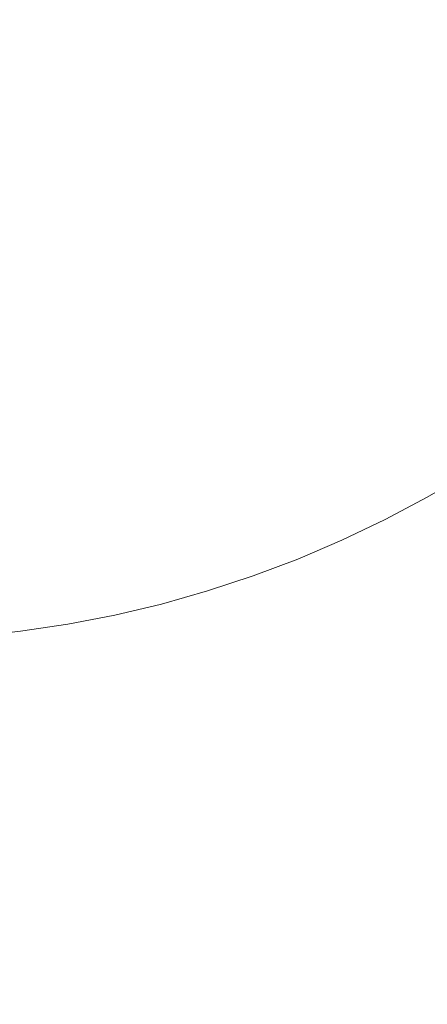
# Model space of a CAD drawing. Header units: centimetres. Extents: x -26 to 27.3, y -23.4 to -21.6.
# Tile 126 of 206: x 9.222 to 9.2581, y -22.9921 to -22.9049. Entities that reach past the tile are written whole.
import ezdxf

# ---------------------------------------------------------------- set-up
doc = ezdxf.new("R2010")
doc.units = ezdxf.units.CM
doc.header["$LTSCALE"] = 2.54
doc.layers.add('Lucido design-1', color=7, linetype='Continuous')

# ---------------------------------------------------------------- blocks, each defined once
blk = doc.blocks.new('Gruppo-4-1')
at = {"color": 7, "linetype": 'Continuous', "lineweight": 9}
blk.add_3dface([(-25.890647, -21.659888, -9.381992), (-25.890647, -23.259888, -9.381992), (27.209353, -23.259888, -9.381992), (27.209353, -21.659888, -9.381992)], dxfattribs=at)
for points, invisible_edges in [([(-7.990647, -22.859888, -9.781992), (-7.990647, -21.659888, -9.781992), (9.309353, -21.659888, -9.781992), (9.209353, -22.959888, -9.781992)], 12), ([(9.209353, -22.959888, -9.781992), (9.309353, -21.659888, -9.781992), (9.309353, -22.859888, -9.781992)], 9), ([(9.209353, -22.959888, -9.781992), (9.309353, -22.859888, -9.781992), (9.309263, -22.864132, -9.781992)], 9), ([(9.309263, -22.864132, -9.781992), (9.308993, -22.868369, -9.781992), (9.308543, -22.87259, -9.781992), (9.209353, -22.959888, -9.781992)], 12), ([(9.209353, -22.959888, -9.781992), (9.308543, -22.87259, -9.781992), (9.307915, -22.876788, -9.781992)], 9), ([(9.307915, -22.876788, -9.781992), (9.307109, -22.880956, -9.781992), (9.306126, -22.885086, -9.781992), (9.209353, -22.959888, -9.781992)], 12), ([(9.306126, -22.885086, -9.781992), (9.30497, -22.88917, -9.781992), (9.209353, -22.959888, -9.781992)], 10), ([(9.209353, -22.959888, -9.781992), (9.30497, -22.88917, -9.781992), (9.303641, -22.893202, -9.781992), (9.302142, -22.897174, -9.781992)], 9), ([(9.302142, -22.897174, -9.781992), (9.300476, -22.901078, -9.781992), (9.209353, -22.959888, -9.781992)], 10), ([(9.300476, -22.901078, -9.781992), (9.298646, -22.904908, -9.781992), (9.209353, -22.959888, -9.781992)], 10), ([(9.209353, -22.959888, -9.781992), (9.298646, -22.904908, -9.781992), (9.296654, -22.908657, -9.781992), (9.294506, -22.912319, -9.781992)], 9), ([(9.209353, -22.959888, -9.781992), (9.294506, -22.912319, -9.781992), (9.292204, -22.915885, -9.781992)], 9), ([(9.209353, -22.959888, -9.781992), (9.292204, -22.915885, -9.781992), (9.289753, -22.919351, -9.781992), (9.287157, -22.92271, -9.781992)], 9), ([(9.287157, -22.92271, -9.781992), (9.28442, -22.925955, -9.781992), (9.209353, -22.959888, -9.781992)], 10), ([(9.28442, -22.925955, -9.781992), (9.281549, -22.929082, -9.781992), (9.209353, -22.959888, -9.781992)], 10), ([(9.209353, -22.959888, -9.781992), (9.281549, -22.929082, -9.781992), (9.278547, -22.932084, -9.781992), (9.27542, -22.934955, -9.781992)], 9), ([(9.27542, -22.934955, -9.781992), (9.272175, -22.937692, -9.781992), (9.209353, -22.959888, -9.781992)], 10), ([(9.272175, -22.937692, -9.781992), (9.268816, -22.940288, -9.781992), (9.209353, -22.959888, -9.781992)], 10), ([(9.209353, -22.959888, -9.781992), (9.268816, -22.940288, -9.781992), (9.26535, -22.942739, -9.781992)], 9), ([(9.209353, -22.959888, -9.781992), (9.26535, -22.942739, -9.781992), (9.261784, -22.945041, -9.781992), (9.258122, -22.947189, -9.781992)], 9), ([(9.258122, -22.947189, -9.781992), (9.254373, -22.949181, -9.781992), (9.250543, -22.951011, -9.781992), (9.209353, -22.959888, -9.781992)], 12), ([(9.260035, -22.950614, -9.782069), (9.256139, -22.952683, -9.782069), (9.254373, -22.949181, -9.781992), (9.258122, -22.947189, -9.781992)], 11), ([(9.256139, -22.952683, -9.782069), (9.252159, -22.954585, -9.782069), (9.250543, -22.951011, -9.781992), (9.254373, -22.949181, -9.781992)], 11), ([(9.262085, -22.954283, -9.782322), (9.258032, -22.956436, -9.782322), (9.256139, -22.952683, -9.782069), (9.260035, -22.950614, -9.782069)], 15), ([(9.217834, -22.959528, -9.781992), (9.213597, -22.959798, -9.781992), (9.209353, -22.959888, -9.781992), (9.250543, -22.951011, -9.781992)], 12), ([(9.250543, -22.951011, -9.781992), (9.222055, -22.959078, -9.781992), (9.217834, -22.959528, -9.781992)], 9), ([(9.250543, -22.951011, -9.781992), (9.226253, -22.95845, -9.781992), (9.222055, -22.959078, -9.781992)], 9), ([(9.226253, -22.95845, -9.781992), (9.250543, -22.951011, -9.781992), (9.246639, -22.952677, -9.781992), (9.242667, -22.954176, -9.781992)], 9), ([(9.252159, -22.954585, -9.782069), (9.248101, -22.956316, -9.782069), (9.246639, -22.952677, -9.781992), (9.250543, -22.951011, -9.781992)], 11), ([(9.248101, -22.956316, -9.782069), (9.243974, -22.957874, -9.782069), (9.242667, -22.954176, -9.781992), (9.246639, -22.952677, -9.781992)], 11), ([(9.258032, -22.956436, -9.782322), (9.25389, -22.958415, -9.782322), (9.252159, -22.954585, -9.782069), (9.256139, -22.952683, -9.782069)], 15), ([(9.242667, -22.954176, -9.781992), (9.238635, -22.955505, -9.781992), (9.226253, -22.95845, -9.781992)], 10), ([(9.243974, -22.957874, -9.782069), (9.239784, -22.959255, -9.782069), (9.238635, -22.955505, -9.781992), (9.242667, -22.954176, -9.781992)], 11), ([(9.25389, -22.958415, -9.782322), (9.249668, -22.960217, -9.782322), (9.248101, -22.956316, -9.782069), (9.252159, -22.954585, -9.782069)], 15), ([(9.264127, -22.957939, -9.782753), (9.259917, -22.960175, -9.782753), (9.258032, -22.956436, -9.782322), (9.262085, -22.954283, -9.782322)], 15), ([(9.238635, -22.955505, -9.781992), (9.234551, -22.956661, -9.781992), (9.230421, -22.957644, -9.781992), (9.226253, -22.95845, -9.781992)], 8), ([(9.239784, -22.959255, -9.782069), (9.235539, -22.960457, -9.782069), (9.234551, -22.956661, -9.781992), (9.238635, -22.955505, -9.781992)], 11), ([(9.235539, -22.960457, -9.782069), (9.231247, -22.961478, -9.782069), (9.230421, -22.957644, -9.781992), (9.234551, -22.956661, -9.781992)], 11), ([(9.249668, -22.960217, -9.782322), (9.245374, -22.961837, -9.782322), (9.243974, -22.957874, -9.782069), (9.248101, -22.956316, -9.782069)], 15), ([(9.259917, -22.960175, -9.782753), (9.255615, -22.962231, -9.782753), (9.25389, -22.958415, -9.782322), (9.258032, -22.956436, -9.782322)], 15), ([(9.226916, -22.962315, -9.782069), (9.222553, -22.962969, -9.782069), (9.222055, -22.959078, -9.781992), (9.226253, -22.95845, -9.781992)], 11), ([(9.231247, -22.961478, -9.782069), (9.226916, -22.962315, -9.782069), (9.226253, -22.95845, -9.781992), (9.230421, -22.957644, -9.781992)], 11), ([(9.245374, -22.961837, -9.782322), (9.241015, -22.963274, -9.782322), (9.239784, -22.959255, -9.782069), (9.243974, -22.957874, -9.782069)], 15), ([(9.255615, -22.962231, -9.782753), (9.25123, -22.964102, -9.782753), (9.249668, -22.960217, -9.782322), (9.25389, -22.958415, -9.782322)], 15), ([(9.222553, -22.962969, -9.782069), (9.218166, -22.963436, -9.782069), (9.217834, -22.959528, -9.781992), (9.222055, -22.959078, -9.781992)], 11), ([(9.241015, -22.963274, -9.782322), (9.236598, -22.964525, -9.782322), (9.235539, -22.960457, -9.782069), (9.239784, -22.959255, -9.782069)], 15), ([(9.25123, -22.964102, -9.782753), (9.246769, -22.965785, -9.782753), (9.245374, -22.961837, -9.782322), (9.249668, -22.960217, -9.782322)], 15), ([(9.26179, -22.963891, -9.783358), (9.257329, -22.966023, -9.783358), (9.255615, -22.962231, -9.782753), (9.259917, -22.960175, -9.782753)], 15), ([(9.236598, -22.964525, -9.782322), (9.232133, -22.965587, -9.782322), (9.231247, -22.961478, -9.782069), (9.235539, -22.960457, -9.782069)], 15), ([(9.232133, -22.965587, -9.782322), (9.227626, -22.966458, -9.782322), (9.226916, -22.962315, -9.782069), (9.231247, -22.961478, -9.782069)], 15), ([(9.246769, -22.965785, -9.782753), (9.242241, -22.967278, -9.782753), (9.241015, -22.963274, -9.782322), (9.245374, -22.961837, -9.782322)], 15), ([(9.227626, -22.966458, -9.782322), (9.223087, -22.967138, -9.782322), (9.222553, -22.962969, -9.782069), (9.226916, -22.962315, -9.782069)], 15), ([(9.257329, -22.966023, -9.783358), (9.252781, -22.967963, -9.783358), (9.25123, -22.964102, -9.782753), (9.255615, -22.962231, -9.782753)], 15), ([(9.223087, -22.967138, -9.782322), (9.218523, -22.967624, -9.782322), (9.218166, -22.963436, -9.782069), (9.222553, -22.962969, -9.782069)], 15), ([(9.242241, -22.967278, -9.782753), (9.237653, -22.968577, -9.782753), (9.236598, -22.964525, -9.782322), (9.241015, -22.963274, -9.782322)], 15), ([(9.237653, -22.968577, -9.782753), (9.233015, -22.96968, -9.782753), (9.232133, -22.965587, -9.782322), (9.236598, -22.964525, -9.782322)], 15), ([(9.252781, -22.967963, -9.783358), (9.248155, -22.969709, -9.783358), (9.246769, -22.965785, -9.782753), (9.25123, -22.964102, -9.782753)], 15), ([(9.263649, -22.967577, -9.784137), (9.259029, -22.969784, -9.784137), (9.257329, -22.966023, -9.783358), (9.26179, -22.963891, -9.783358)], 15), ([(9.233015, -22.96968, -9.782753), (9.228334, -22.970585, -9.782753), (9.227626, -22.966458, -9.782322), (9.232133, -22.965587, -9.782322)], 15), ([(9.248155, -22.969709, -9.783358), (9.243459, -22.971257, -9.783358), (9.242241, -22.967278, -9.782753), (9.246769, -22.965785, -9.782753)], 15), ([(9.259029, -22.969784, -9.784137), (9.25432, -22.971794, -9.784137), (9.252781, -22.967963, -9.783358), (9.257329, -22.966023, -9.783358)], 15), ([(9.223619, -22.971291, -9.782753), (9.218878, -22.971796, -9.782753), (9.218523, -22.967624, -9.782322), (9.223087, -22.967138, -9.782322)], 15), ([(9.228334, -22.970585, -9.782753), (9.223619, -22.971291, -9.782753), (9.223087, -22.967138, -9.782322), (9.227626, -22.966458, -9.782322)], 15), ([(9.243459, -22.971257, -9.783358), (9.238702, -22.972604, -9.783358), (9.237653, -22.968577, -9.782753), (9.242241, -22.967278, -9.782753)], 15), ([(9.25432, -22.971794, -9.784137), (9.24953, -22.973601, -9.784137), (9.248155, -22.969709, -9.783358), (9.252781, -22.967963, -9.783358)], 15), ([(9.238702, -22.972604, -9.783358), (9.233892, -22.973748, -9.783358), (9.233015, -22.96968, -9.782753), (9.237653, -22.968577, -9.782753)], 15), ([(9.233892, -22.973748, -9.783358), (9.229037, -22.974687, -9.783358), (9.228334, -22.970585, -9.782753), (9.233015, -22.96968, -9.782753)], 15), ([(9.24953, -22.973601, -9.784137), (9.244668, -22.975204, -9.784137), (9.243459, -22.971257, -9.783358), (9.248155, -22.969709, -9.783358)], 15), ([(9.260713, -22.973509, -9.785088), (9.255845, -22.975587, -9.785088), (9.25432, -22.971794, -9.784137), (9.259029, -22.969784, -9.784137)], 15), ([(9.229037, -22.974687, -9.783358), (9.224147, -22.975419, -9.783358), (9.223619, -22.971291, -9.782753), (9.228334, -22.970585, -9.782753)], 15), ([(9.224147, -22.975419, -9.783358), (9.219231, -22.975943, -9.783358), (9.218878, -22.971796, -9.782753), (9.223619, -22.971291, -9.782753)], 15), ([(9.244668, -22.975204, -9.784137), (9.239742, -22.976599, -9.784137), (9.238702, -22.972604, -9.783358), (9.243459, -22.971257, -9.783358)], 15), ([(9.255845, -22.975587, -9.785088), (9.250892, -22.977456, -9.785088), (9.24953, -22.973601, -9.784137), (9.25432, -22.971794, -9.784137)], 15), ([(9.239742, -22.976599, -9.784137), (9.234761, -22.977783, -9.784137), (9.233892, -22.973748, -9.783358), (9.238702, -22.972604, -9.783358)], 15), ([(9.234761, -22.977783, -9.784137), (9.229735, -22.978756, -9.784137), (9.229037, -22.974687, -9.783358), (9.233892, -22.973748, -9.783358)], 15), ([(9.250892, -22.977456, -9.785088), (9.245865, -22.979113, -9.785088), (9.244668, -22.975204, -9.784137), (9.24953, -22.973601, -9.784137)], 15), ([(9.262377, -22.977191, -9.786208), (9.257351, -22.979336, -9.786208), (9.255845, -22.975587, -9.785088), (9.260713, -22.973509, -9.785088)], 15), ([(9.229735, -22.978756, -9.784137), (9.224672, -22.979514, -9.784137), (9.224147, -22.975419, -9.783358), (9.229037, -22.974687, -9.783358)], 15), ([(9.224672, -22.979514, -9.784137), (9.219581, -22.980056, -9.784137), (9.219231, -22.975943, -9.783358), (9.224147, -22.975419, -9.783358)], 15), ([(9.245865, -22.979113, -9.785088), (9.240772, -22.980555, -9.785088), (9.239742, -22.976599, -9.784137), (9.244668, -22.975204, -9.784137)], 15), ([(9.257351, -22.979336, -9.786208), (9.252238, -22.981265, -9.786208), (9.250892, -22.977456, -9.785088), (9.255845, -22.975587, -9.785088)], 15), ([(9.240772, -22.980555, -9.785088), (9.235623, -22.981779, -9.785088), (9.234761, -22.977783, -9.784137), (9.239742, -22.976599, -9.784137)], 15), ([(9.252238, -22.981265, -9.786208), (9.247048, -22.982976, -9.786208), (9.245865, -22.979113, -9.785088), (9.250892, -22.977456, -9.785088)], 15), ([(9.264019, -22.980823, -9.787495), (9.258837, -22.983034, -9.787495), (9.257351, -22.979336, -9.786208), (9.262377, -22.977191, -9.786208)], 15), ([(9.235623, -22.981779, -9.785088), (9.230426, -22.982785, -9.785088), (9.229735, -22.978756, -9.784137), (9.234761, -22.977783, -9.784137)], 15), ([(9.230426, -22.982785, -9.785088), (9.225191, -22.983568, -9.785088), (9.224672, -22.979514, -9.784137), (9.229735, -22.978756, -9.784137)], 15), ([(9.247048, -22.982976, -9.786208), (9.24179, -22.984465, -9.786208), (9.240772, -22.980555, -9.785088), (9.245865, -22.979113, -9.785088)], 15), ([(9.258837, -22.983034, -9.787495), (9.253566, -22.985024, -9.787495), (9.252238, -22.981265, -9.786208), (9.257351, -22.979336, -9.786208)], 15), ([(9.225191, -22.983568, -9.785088), (9.219927, -22.984129, -9.785088), (9.219581, -22.980056, -9.784137), (9.224672, -22.979514, -9.784137)], 15), ([(9.24179, -22.984465, -9.786208), (9.236474, -22.985729, -9.786208), (9.235623, -22.981779, -9.785088), (9.240772, -22.980555, -9.785088)], 15), ([(9.236474, -22.985729, -9.786208), (9.231109, -22.986767, -9.786208), (9.230426, -22.982785, -9.785088), (9.235623, -22.981779, -9.785088)], 15), ([(9.253566, -22.985024, -9.787495), (9.248215, -22.986787, -9.787495), (9.247048, -22.982976, -9.786208), (9.252238, -22.981265, -9.786208)], 15), ([(9.231109, -22.986767, -9.786208), (9.225704, -22.987576, -9.786208), (9.225191, -22.983568, -9.785088), (9.230426, -22.982785, -9.785088)], 15), ([(9.225704, -22.987576, -9.786208), (9.22027, -22.988155, -9.786208), (9.219927, -22.984129, -9.785088), (9.225191, -22.983568, -9.785088)], 15), ([(9.248215, -22.986787, -9.787495), (9.242795, -22.988322, -9.787495), (9.24179, -22.984465, -9.786208), (9.247048, -22.982976, -9.786208)], 15), ([(9.260301, -22.986676, -9.788947), (9.254874, -22.988724, -9.788947), (9.253566, -22.985024, -9.787495), (9.258837, -22.983034, -9.787495)], 15), ([(9.242795, -22.988322, -9.787495), (9.237314, -22.989626, -9.787495), (9.236474, -22.985729, -9.786208), (9.24179, -22.984465, -9.786208)], 15), ([(9.254874, -22.988724, -9.788947), (9.249365, -22.99054, -9.788947), (9.248215, -22.986787, -9.787495), (9.253566, -22.985024, -9.787495)], 15), ([(9.237314, -22.989626, -9.787495), (9.231782, -22.990696, -9.787495), (9.231109, -22.986767, -9.786208), (9.236474, -22.985729, -9.786208)], 15), ([(9.231782, -22.990696, -9.787495), (9.22621, -22.99153, -9.787495), (9.225704, -22.987576, -9.786208), (9.231109, -22.986767, -9.786208)], 15), ([(9.249365, -22.99054, -9.788947), (9.243784, -22.992121, -9.788947), (9.242795, -22.988322, -9.787495), (9.248215, -22.986787, -9.787495)], 15), ([(9.261739, -22.990255, -9.79056), (9.256159, -22.992361, -9.79056), (9.254874, -22.988724, -9.788947), (9.260301, -22.986676, -9.788947)], 15), ([(9.22621, -22.99153, -9.787495), (9.220608, -22.992127, -9.787495), (9.22027, -22.988155, -9.786208), (9.225704, -22.987576, -9.786208)], 15), ([(9.243784, -22.992121, -9.788947), (9.238141, -22.993463, -9.788947), (9.237314, -22.989626, -9.787495), (9.242795, -22.988322, -9.787495)], 15), ([(9.256159, -22.992361, -9.79056), (9.250494, -22.994228, -9.79056), (9.249365, -22.99054, -9.788947), (9.254874, -22.988724, -9.788947)], 15), ([(9.238141, -22.993463, -9.788947), (9.232446, -22.994564, -9.788947), (9.231782, -22.990696, -9.787495), (9.237314, -22.989626, -9.787495)], 15), ([(9.232446, -22.994564, -9.788947), (9.226709, -22.995423, -9.788947), (9.22621, -22.99153, -9.787495), (9.231782, -22.990696, -9.787495)], 15), ([(9.250494, -22.994228, -9.79056), (9.244756, -22.995854, -9.79056), (9.243784, -22.992121, -9.788947), (9.249365, -22.99054, -9.788947)], 15), ([(9.26315, -22.993766, -9.792331), (9.257419, -22.995928, -9.792331), (9.256159, -22.992361, -9.79056), (9.261739, -22.990255, -9.79056)], 15), ([(9.226709, -22.995423, -9.788947), (9.220941, -22.996037, -9.788947), (9.220608, -22.992127, -9.787495), (9.22621, -22.99153, -9.787495)], 15), ([(9.244756, -22.995854, -9.79056), (9.238953, -22.997234, -9.79056), (9.238141, -22.993463, -9.788947), (9.243784, -22.992121, -9.788947)], 15)]:
    blk.add_3dface(points, dxfattribs=dict(at, invisible_edges=invisible_edges))

msp = doc.modelspace()

# ---------------------------------------------------------------- block references
at = {"layer": 'Lucido design-1', "color": 7}
msp.add_blockref('Gruppo-4-1', (0, 0), dxfattribs=at)

doc.saveas('drawing.dxf')
